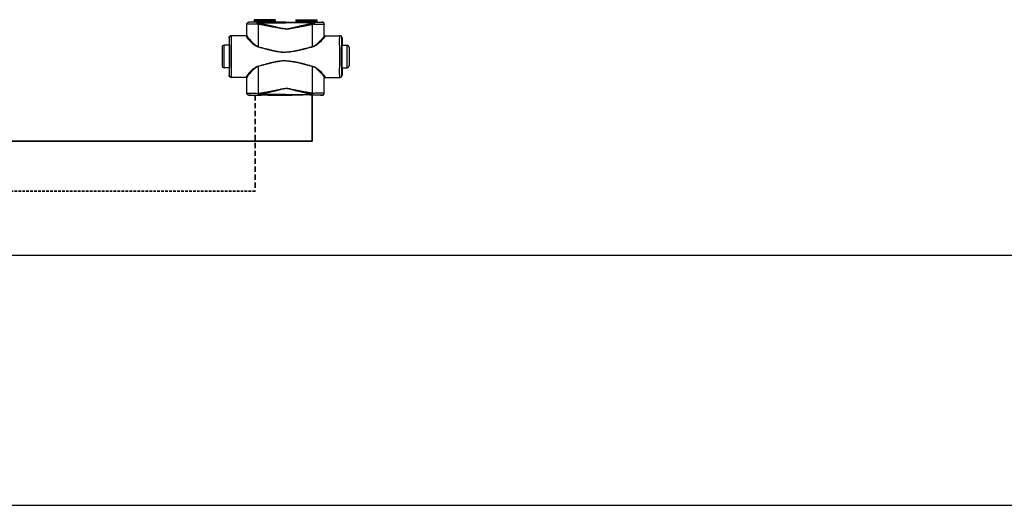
# Model space of a CAD drawing. Header units: millimetres. Extents: x 60394 to 199354, y 20895 to 166073.
# Tile 146 of 256: x 110015 to 111196, y 23395 to 23978. Entities that reach past the tile are written whole.
import ezdxf

# ---------------------------------------------------------------- set-up
doc = ezdxf.new("R2010")
doc.units = ezdxf.units.MM
doc.linetypes.add('VERDECKT', pattern=[9.525, 6.35, -3.175])
for name, color, linetype, lineweight in [('UT_POTRUBI - PŘÍVOD', 1, 'Continuous', 35), ('UT_SCHÉMA_PŘÍVOD', 10, 'Continuous', 35), ('UT_SCHÉMA_ZPÁTEČKA', 172, 'VERDECKT', 35)]:
    doc.layers.add(name, color=color, linetype=linetype, lineweight=lineweight)

msp = doc.modelspace()

# ---------------------------------------------------------------- linework, layer by layer
at = {"color": 0, "linetype": 'Continuous'}
for p, q in [((110287.5, 23972.4), (110287.4, 23972.6)), ((110287.4, 23959.6), (110287.4, 23972.6)), ((110290, 23974.9), (110289.9, 23975.1)), ((110291.5, 23975.1), (110289.9, 23975.1)), ((110291.9, 23975), (110291.5, 23975.1)), ((110321.5, 23978), (110296.3, 23978)), ((110296.3, 23978), (110296.3, 23976.6)), ((110296.3, 23976.6), (110297.2, 23975.6)), ((110296.3, 23976.6), (110321.5, 23976.6)), ((110297.2, 23975.6), (110320.5, 23975.6)), ((110297.4, 23975.3), (110320.4, 23975.3)), ((110297.4, 23975.3), (110297.4, 23974.9)), ((110305, 23974.9), (110300.2, 23974.9)), ((110300.2, 23974.2), (110300.2, 23974.9)), ((110300.2, 23974.2), (110333.9, 23974.2)), ((110333.9, 23974.9), (110312.7, 23974.9)), ((110320.4, 23975.3), (110320.4, 23974.9)), ((110321.5, 23976.6), (110320.5, 23975.6)), ((110321.5, 23978), (110321.5, 23976.6)), ((110327.6, 23975.1), (110325.9, 23975)), ((110333.9, 23975.1), (110327.6, 23975.1)), ((110333.9, 23975.1), (110340.1, 23975.1)), ((110333.9, 23974.9), (110355, 23974.9)), ((110367.6, 23974.2), (110333.9, 23974.2)), ((110340.1, 23975.1), (110341.9, 23975)), ((110346.3, 23978), (110371.5, 23978)), ((110346.3, 23978), (110346.3, 23976.6)), ((110371.5, 23976.6), (110346.3, 23976.6)), ((110346.3, 23976.6), (110347.2, 23975.6)), ((110370.5, 23975.6), (110347.2, 23975.6)), ((110370.4, 23975.3), (110347.4, 23975.3)), ((110347.4, 23975.3), (110347.4, 23974.9)), ((110362.7, 23974.9), (110367.6, 23974.9)), ((110367.6, 23974.2), (110367.6, 23974.9)), ((110370.4, 23975.3), (110370.4, 23974.9)), ((110371.5, 23976.6), (110370.5, 23975.6)), ((110371.5, 23978), (110371.5, 23976.6)), ((110375.9, 23975), (110376.2, 23975.1)), ((110376.2, 23975.1), (110377.9, 23975.1)), ((110377.8, 23974.9), (110377.9, 23975.1)), ((110380.3, 23972.4), (110380.4, 23972.6)), ((110380.4, 23959.6), (110380.4, 23972.6)), ((110266.4, 23956.3), (110266.2, 23956.3)), ((110266.2, 23956.3), (110266.2, 23948.1)), ((110286.7, 23958.8), (110268.7, 23958.8)), ((110287.4, 23959.6), (110287.5, 23959.6)), ((110380.4, 23959.6), (110380.3, 23959.6)), ((110381.1, 23958.8), (110399.1, 23958.8)), ((110401.4, 23956.3), (110401.6, 23956.3)), ((110401.6, 23956.3), (110401.6, 23948.1)), ((110257.7, 23944.8), (110257.7, 23922.8)), ((110266.4, 23947.3), (110260.2, 23947.3)), ((110260.2, 23920.3), (110260.2, 23947.3)), ((110266.2, 23948.1), (110266.4, 23947.8)), ((110266.6, 23947.8), (110266.6, 23947.8)), ((110401.2, 23947.8), (110401.2, 23947.8)), ((110401.3, 23947.3), (110407.6, 23947.3)), ((110401.6, 23948.1), (110401.4, 23947.8)), ((110407.6, 23920.3), (110407.6, 23947.3)), ((110410.1, 23944.8), (110410.1, 23922.8)), ((110266.4, 23920.3), (110260.2, 23920.3)), ((110401.3, 23920.3), (110407.6, 23920.3)), ((110266.4, 23919.8), (110266.2, 23919.4)), ((110266.2, 23919.4), (110266.2, 23911.3)), ((110266.2, 23911.3), (110266.4, 23911.3)), ((110266.6, 23919.8), (110266.6, 23919.8)), ((110286.7, 23908.8), (110268.7, 23908.8)), ((110381.1, 23908.8), (110399.1, 23908.8)), ((110401.2, 23919.8), (110401.2, 23919.8)), ((110401.4, 23919.8), (110401.6, 23919.4)), ((110401.6, 23911.3), (110401.4, 23911.3)), ((110401.6, 23919.4), (110401.6, 23911.3)), ((110287.5, 23908), (110287.4, 23908)), ((110287.4, 23889.9), (110287.4, 23908)), ((110380.3, 23908), (110380.4, 23908)), ((110380.4, 23889.9), (110380.4, 23908)), ((110287.4, 23889.9), (110287.5, 23890)), ((110289.9, 23887.4), (110290, 23887.5)), ((110291.5, 23887.4), (110289.9, 23887.4)), ((110291.9, 23887.5), (110291.5, 23887.4)), ((110301.4, 23889.6), (110301.6, 23889.6)), ((110301.8, 23887.6), (110301.9, 23887.6)), ((110333.9, 23888.3), (110301.9, 23888.3)), ((110301.9, 23887.6), (110301.9, 23888.3)), ((110301.9, 23887.6), (110303.2, 23887.6)), ((110314.6, 23887.6), (110333.9, 23887.6)), ((110327.6, 23887.4), (110325.9, 23887.5)), ((110333.9, 23887.4), (110327.6, 23887.4)), ((110333.9, 23888.3), (110365.9, 23888.3)), ((110353.2, 23887.6), (110333.9, 23887.6)), ((110333.9, 23887.4), (110340.1, 23887.4)), ((110340.1, 23887.4), (110341.9, 23887.5)), ((110365.9, 23887.6), (110364.6, 23887.6)), ((110365.9, 23887.6), (110365.9, 23888.3)), ((110366, 23887.6), (110365.9, 23887.6)), ((110366.4, 23889.6), (110366.2, 23889.6)), ((110375.9, 23887.5), (110376.2, 23887.4)), ((110376.2, 23887.4), (110377.9, 23887.4)), ((110377.9, 23887.4), (110377.8, 23887.5)), ((110380.4, 23889.9), (110380.3, 23890))]:
    msp.add_line(p, q, dxfattribs=at)
for p, q in [((64740.6, 23695.4), (199354.4, 23695.4)), ((64740.6, 23395.4), (199354.4, 23395.4))]:
    msp.add_line(p, q)
for centre, radius, start, end in [((110290, 23972.4), 2.5, 90.0025, 179.9975), ((110296.9, 23975.3), 0.5, 0, 45), ((110320.9, 23975.3), 0.5, 135, 180), ((110346.9, 23975.3), 0.5, 0, 45), ((110370.9, 23975.3), 0.5, 135, 180), ((110377.8, 23972.4), 2.5, 0.0025, 89.9975), ((110268.9, 23956.3), 2.5, 90.0022, 180.0011), ((110286.7, 23959.6), 0.8, 270.0036, 359.9972), ((110381.1, 23959.6), 0.8, 180.0028, 269.9964), ((110398.9, 23956.3), 2.5, 359.9989, 89.9978), ((110260.2, 23944.8), 2.5, 90, 180), ((107826.7, 23933.8), 2442.4, 359.6832, 0.3168), ((112841.1, 23933.8), 2442.4, 179.6832, 180.3168), ((110407.6, 23944.8), 2.5, 0, 90), ((110260.2, 23922.8), 2.5, 180, 270), ((110407.6, 23922.8), 2.5, 270, 0), ((110268.9, 23911.3), 2.5, 179.9989, 269.9978), ((110286.7, 23908), 0.8, 0.0028, 89.9964), ((110381.1, 23908), 0.8, 90.0036, 179.9972), ((110398.9, 23911.3), 2.5, 270.0022, 0.0011), ((110290, 23890), 2.5, 180.0025, 269.9975), ((110377.8, 23890), 2.5, 270.0025, 359.9975)]:
    msp.add_arc(centre, radius, start, end, dxfattribs=at)
at = {"color": 0, "linetype": 'Continuous', "extrusion": (0, 0, -1)}
for centre, major_axis, ratio, start_param, end_param in [((110289.9, 23972.6), (-1.77, 1.77), 0.999973, -0.785384, 0.785384), ((110308.9, 23975), (-17, 0), 0.005236, 4.941076, 6.283185), ((110308.9, 23975), (-17, 0), 0.005236, 3.141593, 4.483702), ((110268.7, 23956.3), (-2.5, 0), 0.999945, 0, 1.570796), ((110286.6, 23959.6), (-0.8, 0), 0.999986, -3.141593, -1.659157), ((110266.4, 23933.8), (0, 14), 0.010472, 0, 3.141593), ((110268.7, 23911.3), (-2.5, 0), 0.999945, -1.570796, 0), ((110286.6, 23908), (0.8, 0), 0.999986, -1.395381, 0), ((110289.9, 23889.9), (1.77, 1.77), 0.999973, -3.926977, -2.356208), ((110308.9, 23887.5), (-17, 0), 0.005236, 0, 1.229157), ((110308.9, 23887.5), (-17, 0), 0.005236, 1.912436, 3.141593)]:
    msp.add_ellipse(centre, major_axis=major_axis, ratio=ratio, start_param=start_param, end_param=end_param, dxfattribs=at)
at = {"color": 0, "linetype": 'Continuous'}
for centre, major_axis, ratio, start_param, end_param in [((110358.9, 23975), (17, 0), 0.005236, 3.141593, 4.483702), ((110358.9, 23975), (17, 0), 0.005236, 4.941076, 6.283185), ((110377.9, 23972.6), (1.77, 1.77), 0.999973, -0.785384, 0.785384), ((110381.2, 23959.6), (0.8, 0), 0.999986, -3.141593, -1.659157), ((110399.1, 23956.3), (2.5, 0), 0.999945, 0, 1.570796), ((110401.4, 23933.8), (0, 14), 0.010472, 0, 3.141593), ((110381.2, 23908), (-0.8, 0), 0.999986, -1.395381, 0), ((110399.1, 23911.3), (2.5, 0), 0.999945, -1.570796, 0), ((110358.9, 23887.5), (17, 0), 0.005236, 1.912436, 3.141593), ((110358.9, 23887.5), (17, 0), 0.005236, 0, 1.229157), ((110377.9, 23889.9), (-1.77, 1.77), 0.999973, -3.926977, -2.356208)]:
    msp.add_ellipse(centre, major_axis=major_axis, ratio=ratio, start_param=start_param, end_param=end_param, dxfattribs=at)
for points, knots in [([(110299.6, 23972.8), (110298.7, 23972.8), (110297.1, 23972.7), (110295.2, 23972.7), (110293.7, 23972.7), (110292.7, 23972.7), (110291.8, 23972.7), (110290.9, 23972.7), (110290.2, 23972.6), (110289.5, 23972.6), (110288.9, 23972.6), (110288.5, 23972.6), (110288.2, 23972.5), (110288, 23972.5), (110287.9, 23972.5), (110287.8, 23972.5), (110287.7, 23972.5), (110287.6, 23972.5), (110287.5, 23972.5), (110287.5, 23972.5), (110287.5, 23972.4)], [0, 0, 0, 0, 0.207034, 0.39928, 0.488214, 0.57154, 0.648707, 0.71921, 0.782588, 0.838437, 0.886403, 0.926186, 0.942933, 0.957549, 0.970012, 0.98031, 0.988432, 0.994377, 0.998178, 1, 1, 1, 1]), ([(110287.5, 23959), (110287.5, 23960.2), (110287.5, 23964.6), (110287.5, 23969.1), (110287.5, 23972.4)], [0, 0, 0, 0, 0.250733, 1, 1, 1, 1]), ([(110300.2, 23974.9), (110299.5, 23974.9), (110298.1, 23974.9), (110296.5, 23974.9), (110295.2, 23974.9), (110294.4, 23974.9), (110293.6, 23974.9), (110292.9, 23974.9), (110292.2, 23974.9), (110291.7, 23974.9), (110291.2, 23974.9), (110290.8, 23974.9), (110290.6, 23974.9), (110290.4, 23974.9), (110290.3, 23974.9), (110290.2, 23974.9), (110290.1, 23974.9), (110290.1, 23974.9), (110290.1, 23974.9), (110290, 23974.9), (110290, 23974.9), (110290, 23974.9), (110290, 23974.9), (110290, 23974.9)], [0, 0, 0, 0, 0.207653, 0.400343, 0.489423, 0.572844, 0.650059, 0.720565, 0.783909, 0.839692, 0.887568, 0.927242, 0.943927, 0.958477, 0.970869, 0.981088, 0.989117, 0.992306, 0.994945, 0.997032, 0.998568, 0.999554, 1, 1, 1, 1]), ([(110300.2, 23974.9), (110300.1, 23974.9), (110300, 23974.8), (110299.9, 23974.6), (110299.9, 23974.5), (110299.8, 23974.3), (110299.7, 23973.9), (110299.6, 23973.6), (110299.6, 23973.2), (110299.6, 23972.9), (110299.6, 23972.8)], [0, 0, 0, 0, 0.117156, 0.161001, 0.211236, 0.330442, 0.472834, 0.634922, 0.812344, 1, 1, 1, 1]), ([(110300.2, 23974.2), (110300.1, 23974), (110299.8, 23973.5), (110299.7, 23973), (110299.6, 23972.8)], [0, 0, 0, 0, 0.464895, 1, 1, 1, 1]), ([(110301.4, 23972.4), (110301.3, 23972.4), (110300.7, 23972.5), (110300, 23972.6), (110299.6, 23972.8)], [0, 0, 0, 0, 0.252579, 1, 1, 1, 1]), ([(110301.8, 23973.7), (110301.6, 23973.8), (110301.1, 23973.9), (110300.6, 23974), (110300.2, 23974.2)], [0, 0, 0, 0, 0.253704, 1, 1, 1, 1]), ([(110301.8, 23973.7), (110301.7, 23973.5), (110301.6, 23973.1), (110301.5, 23972.6), (110301.4, 23972.4)], [0, 0, 0, 0, 0.464569, 1, 1, 1, 1]), ([(110333.9, 23966.8), (110333.9, 23966.8), (110333.2, 23966.8), (110331.8, 23966.8), (110329.8, 23967.1), (110327.7, 23967.5), (110325, 23968), (110321.7, 23968.6), (110317.6, 23969.4), (110313.6, 23970.2), (110309.5, 23971), (110305.5, 23971.7), (110302.8, 23972.2), (110301.4, 23972.4)], [0.5000015, 0.5000015, 0.5000015, 0.5000015, 0.500002, 0.5313979, 0.5627848, 0.5941575, 0.6255147, 0.6881766, 0.7507583, 0.8132458, 0.8756245, 0.9378805, 1, 1, 1, 1]), ([(110301.5, 23945.6), (110301.5, 23947.9), (110301.5, 23956.8), (110301.4, 23965.7), (110301.4, 23972.4)], [0, 0, 0, 0, 0.250952, 1, 1, 1, 1]), ([(110333.9, 23966.9), (110333.9, 23966.9), (110333.6, 23966.9), (110332.9, 23967), (110331.5, 23967.1), (110329.8, 23967.4), (110327.8, 23967.8), (110325.8, 23968.3), (110323.7, 23968.7), (110321.1, 23969.4), (110317.7, 23970.2), (110313.7, 23971.1), (110309.7, 23972), (110305.8, 23972.9), (110303.1, 23973.5), (110301.8, 23973.7)], [0.499995, 0.499995, 0.499995, 0.499995, 0.4999958, 0.5157333, 0.5314718, 0.5629204, 0.5943483, 0.6257534, 0.6571339, 0.6884877, 0.7511054, 0.813586, 0.8759088, 0.9380534, 1, 1, 1, 1]), ([(110312.7, 23974.9), (110312.1, 23974.9), (110310.8, 23974.9), (110308.9, 23974.8), (110307, 23974.9), (110305.7, 23974.9), (110305, 23974.9)], [0, 0, 0, 0, 0.248355, 0.5, 0.751645, 1, 1, 1, 1]), ([(110333.9, 23966.9), (110333.9, 23966.9), (110334.2, 23966.9), (110334.9, 23967), (110336.3, 23967.1), (110338, 23967.4), (110340, 23967.8), (110342, 23968.3), (110344, 23968.7), (110346.7, 23969.4), (110350.1, 23970.2), (110354, 23971.1), (110358, 23972), (110362, 23972.9), (110364.7, 23973.5), (110366, 23973.7)], [0.499995, 0.499995, 0.499995, 0.499995, 0.4999958, 0.5157333, 0.5314718, 0.5629204, 0.5943483, 0.6257534, 0.6571339, 0.6884877, 0.7511054, 0.813586, 0.8759088, 0.9380534, 1, 1, 1, 1]), ([(110333.9, 23966.8), (110333.9, 23966.8), (110334.6, 23966.8), (110336, 23966.8), (110338, 23967.1), (110340.1, 23967.5), (110342.8, 23968), (110346.1, 23968.6), (110350.2, 23969.4), (110354.2, 23970.2), (110358.3, 23971), (110362.3, 23971.7), (110365, 23972.2), (110366.3, 23972.4)], [0.5000015, 0.5000015, 0.5000015, 0.5000015, 0.500002, 0.5313979, 0.5627848, 0.5941575, 0.6255147, 0.6881766, 0.7507583, 0.8132458, 0.8756245, 0.9378805, 1, 1, 1, 1]), ([(110355, 23974.9), (110355.7, 23974.9), (110357, 23974.9), (110358.9, 23974.8), (110360.8, 23974.9), (110362.1, 23974.9), (110362.7, 23974.9)], [0, 0, 0, 0, 0.248355, 0.5, 0.751645, 1, 1, 1, 1]), ([(110366, 23973.7), (110366.2, 23973.8), (110366.7, 23973.9), (110367.2, 23974), (110367.6, 23974.2)], [0, 0, 0, 0, 0.253704, 1, 1, 1, 1]), ([(110366, 23973.7), (110366.1, 23973.5), (110366.2, 23973.1), (110366.3, 23972.6), (110366.3, 23972.4)], [0, 0, 0, 0, 0.464569, 1, 1, 1, 1]), ([(110366.3, 23972.4), (110366.5, 23972.4), (110367.1, 23972.5), (110367.8, 23972.6), (110368.2, 23972.8)], [0, 0, 0, 0, 0.252579, 1, 1, 1, 1]), ([(110366.3, 23945.6), (110366.3, 23947.9), (110366.3, 23956.8), (110366.3, 23965.7), (110366.3, 23972.4)], [0, 0, 0, 0, 0.250952, 1, 1, 1, 1]), ([(110367.6, 23974.9), (110367.7, 23974.9), (110367.8, 23974.8), (110367.9, 23974.6), (110367.9, 23974.5), (110368, 23974.3), (110368.1, 23973.9), (110368.1, 23973.6), (110368.2, 23973.2), (110368.2, 23972.9), (110368.2, 23972.8)], [0, 0, 0, 0, 0.117156, 0.161001, 0.211236, 0.330442, 0.472834, 0.634922, 0.812344, 1, 1, 1, 1]), ([(110367.6, 23974.9), (110368.3, 23974.9), (110369.7, 23974.9), (110371.3, 23974.9), (110372.6, 23974.9), (110373.4, 23974.9), (110374.2, 23974.9), (110374.9, 23974.9), (110375.5, 23974.9), (110376.1, 23974.9), (110376.6, 23974.9), (110377, 23974.9), (110377.2, 23974.9), (110377.3, 23974.9), (110377.5, 23974.9), (110377.6, 23974.9), (110377.6, 23974.9), (110377.7, 23974.9), (110377.7, 23974.9), (110377.7, 23974.9), (110377.8, 23974.9), (110377.8, 23974.9), (110377.8, 23974.9), (110377.8, 23974.9)], [0, 0, 0, 0, 0.207653, 0.400343, 0.489423, 0.572844, 0.650059, 0.720565, 0.783909, 0.839692, 0.887568, 0.927242, 0.943927, 0.958477, 0.970869, 0.981088, 0.989117, 0.992306, 0.994945, 0.997032, 0.998568, 0.999554, 1, 1, 1, 1]), ([(110367.6, 23974.2), (110367.7, 23974), (110368, 23973.5), (110368.1, 23973), (110368.2, 23972.8)], [0, 0, 0, 0, 0.464895, 1, 1, 1, 1]), ([(110368.2, 23972.8), (110369, 23972.8), (110370.7, 23972.7), (110372.6, 23972.7), (110374.1, 23972.7), (110375.1, 23972.7), (110376, 23972.7), (110376.9, 23972.7), (110377.6, 23972.6), (110378.3, 23972.6), (110378.9, 23972.6), (110379.3, 23972.6), (110379.6, 23972.5), (110379.8, 23972.5), (110379.9, 23972.5), (110380, 23972.5), (110380.1, 23972.5), (110380.2, 23972.5), (110380.2, 23972.5), (110380.3, 23972.5), (110380.3, 23972.4)], [0, 0, 0, 0, 0.207034, 0.39928, 0.488214, 0.57154, 0.648707, 0.71921, 0.782588, 0.838437, 0.886403, 0.926186, 0.942933, 0.957549, 0.970012, 0.98031, 0.988432, 0.994377, 0.998178, 1, 1, 1, 1]), ([(110380.3, 23959), (110380.3, 23960.2), (110380.3, 23964.6), (110380.3, 23969.1), (110380.3, 23972.4)], [0, 0, 0, 0, 0.250733, 1, 1, 1, 1]), ([(110266.6, 23947.8), (110266.6, 23948.4), (110266.6, 23949.6), (110266.6, 23951), (110266.5, 23952.1), (110266.5, 23952.8), (110266.5, 23953.4), (110266.5, 23954), (110266.5, 23954.5), (110266.5, 23955), (110266.5, 23955.4), (110266.5, 23955.6), (110266.5, 23955.8), (110266.4, 23955.9), (110266.4, 23956), (110266.4, 23956.1), (110266.4, 23956.2), (110266.4, 23956.2), (110266.4, 23956.3), (110266.4, 23956.3), (110266.4, 23956.3)], [0, 0, 0, 0, 0.221931, 0.420259, 0.509783, 0.592499, 0.668149, 0.736495, 0.797321, 0.850436, 0.895675, 0.932895, 0.948462, 0.961984, 0.973451, 0.982856, 0.990196, 0.99547, 0.998697, 1, 1, 1, 1]), ([(110269.1, 23947.3), (110269.1, 23948.1), (110269.1, 23949.7), (110269.1, 23951.6), (110269.1, 23953.1), (110269, 23954), (110269, 23954.9), (110269, 23955.7), (110269, 23956.4), (110269, 23957), (110269, 23957.5), (110269, 23957.9), (110269, 23958.2), (110268.9, 23958.3), (110268.9, 23958.5), (110268.9, 23958.6), (110268.9, 23958.7), (110268.9, 23958.7), (110268.9, 23958.8), (110268.9, 23958.8), (110268.9, 23958.8), (110268.9, 23958.8)], [0, 0, 0, 0, 0.218984, 0.416191, 0.505653, 0.588551, 0.664564, 0.733396, 0.794781, 0.848478, 0.894279, 0.932006, 0.947796, 0.961515, 0.973152, 0.982695, 0.990138, 0.995479, 0.998726, 0.999584, 1, 1, 1, 1]), ([(110287.5, 23959), (110287.5, 23958.9), (110287.5, 23958.7), (110287.3, 23958.5), (110287, 23958.3), (110286.8, 23958.3), (110286.7, 23958.3)], [0, 0, 0, 0, 0.247572, 0.496581, 0.747591, 1, 1, 1, 1]), ([(110286.7, 23958.8), (110286.7, 23958.8), (110286.7, 23958.8), (110286.7, 23958.8), (110286.7, 23958.8), (110286.7, 23958.7), (110286.7, 23958.7), (110286.7, 23958.6), (110286.7, 23958.6), (110286.7, 23958.5), (110286.7, 23958.4), (110286.7, 23958.3), (110286.7, 23958.3)], [0, 0, 0, 0, 0.005122, 0.017304, 0.037118, 0.064661, 0.143035, 0.252499, 0.393016, 0.564526, 0.766907, 1, 1, 1, 1]), ([(110286.7, 23958.3), (110286.7, 23958.2), (110286.8, 23958), (110286.8, 23957.8), (110286.9, 23957.6), (110287.1, 23957.2), (110287.5, 23956.6), (110288, 23955.9), (110288.7, 23955.2), (110289.7, 23954), (110291.2, 23952.4), (110293.3, 23950.4), (110295.2, 23948.8), (110296.9, 23947.5), (110298.7, 23946.3), (110300.3, 23945.6), (110301.4, 23945.3)], [0, 0, 0, 0, 0.009694, 0.02127, 0.034861, 0.050494, 0.087694, 0.13227, 0.183417, 0.240322, 0.368483, 0.511765, 0.666448, 0.747227, 0.829948, 1, 1, 1, 1]), ([(110287.5, 23959.6), (110287.5, 23959.6), (110287.5, 23959.6), (110287.5, 23959.6), (110287.5, 23959.6), (110287.5, 23959.5), (110287.5, 23959.5), (110287.5, 23959.4), (110287.5, 23959.4), (110287.5, 23959.3), (110287.5, 23959.2), (110287.5, 23959.1), (110287.5, 23959)], [0, 0, 0, 0, 0.005057, 0.017214, 0.037015, 0.06455, 0.142921, 0.252392, 0.392925, 0.564459, 0.766871, 1, 1, 1, 1]), ([(110287.5, 23959), (110287.5, 23959), (110287.5, 23958.8), (110287.6, 23958.6), (110287.7, 23958.3), (110287.9, 23957.9), (110288.3, 23957.4), (110288.8, 23956.6), (110289.4, 23955.8), (110290.3, 23954.6), (110291.8, 23953), (110293.7, 23951), (110295.5, 23949.3), (110297.1, 23948), (110298.9, 23946.7), (110300.4, 23945.9), (110301.5, 23945.6)], [0, 0, 0, 0, 0.010286, 0.022433, 0.036551, 0.052653, 0.090607, 0.135698, 0.187142, 0.244158, 0.372094, 0.514728, 0.6685, 0.748767, 0.830965, 1, 1, 1, 1]), ([(110380.3, 23959), (110380.3, 23959), (110380.2, 23958.8), (110380.2, 23958.6), (110380.1, 23958.3), (110379.9, 23957.9), (110379.5, 23957.4), (110379, 23956.6), (110378.4, 23955.8), (110377.5, 23954.6), (110376, 23953), (110374.1, 23951), (110372.3, 23949.3), (110370.7, 23948), (110368.9, 23946.7), (110367.4, 23945.9), (110366.3, 23945.6)], [0, 0, 0, 0, 0.010286, 0.022433, 0.036551, 0.052653, 0.090607, 0.135698, 0.187142, 0.244158, 0.372094, 0.514728, 0.6685, 0.748767, 0.830965, 1, 1, 1, 1]), ([(110381.1, 23958.3), (110381.1, 23958.2), (110381, 23958), (110381, 23957.8), (110380.9, 23957.6), (110380.6, 23957.2), (110380.3, 23956.6), (110379.8, 23955.9), (110379.1, 23955.2), (110378.1, 23954), (110376.6, 23952.4), (110374.5, 23950.4), (110372.6, 23948.8), (110370.9, 23947.5), (110369.1, 23946.3), (110367.5, 23945.6), (110366.4, 23945.3)], [0, 0, 0, 0, 0.009694, 0.02127, 0.034861, 0.050494, 0.087694, 0.13227, 0.183417, 0.240322, 0.368483, 0.511765, 0.666448, 0.747227, 0.829948, 1, 1, 1, 1]), ([(110380.3, 23959.6), (110380.3, 23959.6), (110380.3, 23959.6), (110380.3, 23959.6), (110380.3, 23959.6), (110380.3, 23959.5), (110380.3, 23959.5), (110380.3, 23959.4), (110380.3, 23959.4), (110380.3, 23959.3), (110380.3, 23959.2), (110380.3, 23959.1), (110380.3, 23959)], [0, 0, 0, 0, 0.005057, 0.017214, 0.037015, 0.06455, 0.142921, 0.252392, 0.392925, 0.564459, 0.766871, 1, 1, 1, 1]), ([(110380.3, 23959), (110380.3, 23958.9), (110380.3, 23958.7), (110380.5, 23958.5), (110380.8, 23958.3), (110381, 23958.3), (110381.1, 23958.3)], [0, 0, 0, 0, 0.247572, 0.496581, 0.747591, 1, 1, 1, 1]), ([(110381.1, 23958.8), (110381.1, 23958.8), (110381.1, 23958.8), (110381.1, 23958.8), (110381.1, 23958.8), (110381.1, 23958.7), (110381.1, 23958.7), (110381.1, 23958.6), (110381.1, 23958.6), (110381.1, 23958.5), (110381.1, 23958.4), (110381.1, 23958.3), (110381.1, 23958.3)], [0, 0, 0, 0, 0.005122, 0.017304, 0.037118, 0.064661, 0.143035, 0.252499, 0.393016, 0.564526, 0.766907, 1, 1, 1, 1]), ([(110398.7, 23947.3), (110398.7, 23948.1), (110398.7, 23949.7), (110398.7, 23951.6), (110398.7, 23953.1), (110398.7, 23954), (110398.8, 23954.9), (110398.8, 23955.7), (110398.8, 23956.4), (110398.8, 23957), (110398.8, 23957.5), (110398.8, 23957.9), (110398.8, 23958.2), (110398.8, 23958.3), (110398.8, 23958.5), (110398.9, 23958.6), (110398.9, 23958.7), (110398.9, 23958.7), (110398.9, 23958.8), (110398.9, 23958.8), (110398.9, 23958.8), (110398.9, 23958.8)], [0, 0, 0, 0, 0.218984, 0.416191, 0.505653, 0.588551, 0.664564, 0.733396, 0.794781, 0.848478, 0.894279, 0.932006, 0.947796, 0.961515, 0.973152, 0.982695, 0.990138, 0.995479, 0.998726, 0.999584, 1, 1, 1, 1]), ([(110401.2, 23947.8), (110401.2, 23948.4), (110401.2, 23949.6), (110401.2, 23951), (110401.2, 23952.1), (110401.3, 23952.8), (110401.3, 23953.4), (110401.3, 23954), (110401.3, 23954.5), (110401.3, 23955), (110401.3, 23955.4), (110401.3, 23955.6), (110401.3, 23955.8), (110401.3, 23955.9), (110401.4, 23956), (110401.4, 23956.1), (110401.4, 23956.2), (110401.4, 23956.2), (110401.4, 23956.3), (110401.4, 23956.3), (110401.4, 23956.3)], [0, 0, 0, 0, 0.221931, 0.420259, 0.509783, 0.592499, 0.668149, 0.736495, 0.797321, 0.850436, 0.895675, 0.932895, 0.948462, 0.961984, 0.973451, 0.982856, 0.990196, 0.99547, 0.998697, 1, 1, 1, 1]), ([(110266.6, 23919.8), (110266.6, 23922), (110266.6, 23926.6), (110266.6, 23933.8), (110266.6, 23940.9), (110266.6, 23945.6), (110266.6, 23947.8)], [0, 0, 0, 0, 0.235226, 0.499987, 0.764754, 1, 1, 1, 1]), ([(110301.5, 23945.6), (110301.4, 23945.6), (110301.4, 23945.5), (110301.4, 23945.4), (110301.4, 23945.3)], [0, 0, 0, 0, 0.258378, 1, 1, 1, 1]), ([(110301.4, 23945.3), (110304, 23944.6), (110308, 23943.5), (110313.4, 23942.1), (110317.4, 23941.2), (110321.5, 23940.3), (110325.6, 23939.6), (110329, 23939.1), (110331.8, 23939), (110333.2, 23938.9), (110333.9, 23938.9), (110333.9, 23938.9)], [0, 0, 0, 0, 0.1245061, 0.1869228, 0.2494269, 0.3120016, 0.3746311, 0.4372993, 0.4686472, 0.4999998, 0.5, 0.5, 0.5, 0.5]), ([(110301.5, 23945.6), (110304.1, 23944.9), (110308.1, 23943.8), (110313.4, 23942.4), (110317.5, 23941.4), (110321.5, 23940.5), (110325.6, 23939.7), (110329, 23939.3), (110331.8, 23939.1), (110333.2, 23939.1), (110333.9, 23939.1), (110333.9, 23939.1)], [0, 0, 0, 0, 0.1244767, 0.1868883, 0.2493924, 0.3119715, 0.3746087, 0.437287, 0.4686409, 0.4999998, 0.5, 0.5, 0.5, 0.5]), ([(110366.3, 23945.6), (110363.7, 23944.9), (110359.7, 23943.8), (110354.4, 23942.4), (110350.3, 23941.4), (110346.3, 23940.5), (110342.2, 23939.7), (110338.7, 23939.3), (110336, 23939.1), (110334.6, 23939.1), (110333.9, 23939.1), (110333.9, 23939.1)], [0, 0, 0, 0, 0.1244767, 0.1868883, 0.2493924, 0.3119715, 0.3746087, 0.437287, 0.4686409, 0.4999998, 0.5, 0.5, 0.5, 0.5]), ([(110366.4, 23945.3), (110363.8, 23944.6), (110359.8, 23943.5), (110354.4, 23942.1), (110350.4, 23941.2), (110346.3, 23940.3), (110342.2, 23939.6), (110338.8, 23939.1), (110336, 23939), (110334.6, 23938.9), (110333.9, 23938.9), (110333.9, 23938.9)], [0, 0, 0, 0, 0.1245061, 0.1869228, 0.2494269, 0.3120016, 0.3746311, 0.4372993, 0.4686472, 0.4999998, 0.5, 0.5, 0.5, 0.5]), ([(110366.3, 23945.6), (110366.3, 23945.6), (110366.4, 23945.5), (110366.4, 23945.4), (110366.4, 23945.3)], [0, 0, 0, 0, 0.258378, 1, 1, 1, 1]), ([(110401.2, 23919.8), (110401.2, 23922), (110401.2, 23926.6), (110401.1, 23933.8), (110401.2, 23940.9), (110401.2, 23945.6), (110401.2, 23947.8)], [0, 0, 0, 0, 0.235226, 0.499987, 0.764754, 1, 1, 1, 1]), ([(110268.9, 23908.8), (110268.9, 23908.8), (110268.9, 23908.8), (110268.9, 23908.8), (110268.9, 23908.8), (110268.9, 23908.9), (110268.9, 23909), (110268.9, 23909.1), (110268.9, 23909.2), (110269, 23909.4), (110269, 23909.6), (110269, 23910), (110269, 23910.5), (110269, 23911.2), (110269, 23911.9), (110269, 23912.7), (110269, 23913.5), (110269.1, 23914.5), (110269.1, 23915.9), (110269.1, 23917.8), (110269.1, 23919.4), (110269.1, 23920.3)], [0, 0, 0, 0, 0.000416, 0.001274, 0.004521, 0.009862, 0.017305, 0.026849, 0.038485, 0.052204, 0.067994, 0.105721, 0.151522, 0.205219, 0.266604, 0.335437, 0.411449, 0.494347, 0.58381, 0.781016, 1, 1, 1, 1]), ([(110301.4, 23922.2), (110300.3, 23922), (110298.7, 23921.2), (110296.9, 23920), (110295.2, 23918.8), (110293.3, 23917.1), (110291.2, 23915.1), (110289.7, 23913.6), (110288.7, 23912.4), (110288, 23911.6), (110287.5, 23910.9), (110287.1, 23910.4), (110286.9, 23910), (110286.8, 23909.7), (110286.8, 23909.5), (110286.7, 23909.4), (110286.7, 23909.3)], [0, 0, 0, 0, 0.170052, 0.252774, 0.333553, 0.488235, 0.631517, 0.759678, 0.816583, 0.86773, 0.912306, 0.949506, 0.965139, 0.978731, 0.990306, 1, 1, 1, 1]), ([(110301.5, 23921.9), (110300.4, 23921.6), (110298.9, 23920.8), (110297.1, 23919.6), (110295.5, 23918.3), (110293.7, 23916.6), (110291.8, 23914.6), (110290.3, 23912.9), (110289.4, 23911.7), (110288.8, 23910.9), (110288.3, 23910.2), (110287.9, 23909.6), (110287.7, 23909.2), (110287.6, 23909), (110287.5, 23908.7), (110287.5, 23908.6), (110287.5, 23908.5)], [0, 0, 0, 0, 0.169036, 0.251233, 0.3315, 0.485272, 0.627906, 0.755842, 0.812858, 0.864302, 0.909393, 0.947347, 0.963449, 0.977567, 0.989714, 1, 1, 1, 1]), ([(110333.9, 23928.6), (110332.5, 23928.6), (110329.7, 23928.5), (110325.6, 23928), (110321.5, 23927.3), (110317.4, 23926.4), (110313.4, 23925.4), (110308, 23924), (110304, 23923), (110301.4, 23922.2)], [0.5, 0.5, 0.5, 0.5, 0.5626889, 0.6253582, 0.6879892, 0.7505657, 0.8130716, 0.8754902, 1, 1, 1, 1]), ([(110301.5, 23921.9), (110301.4, 23921.9), (110301.4, 23922.1), (110301.4, 23922.2), (110301.4, 23922.2)], [0, 0, 0, 0, 0.258378, 1, 1, 1, 1]), ([(110301.4, 23889.6), (110301.4, 23892.3), (110301.4, 23903.1), (110301.5, 23913.8), (110301.5, 23921.9)], [0, 0, 0, 0, 0.248459, 1, 1, 1, 1]), ([(110333.9, 23928.5), (110332.5, 23928.5), (110329.7, 23928.3), (110325.6, 23927.8), (110321.5, 23927.1), (110317.5, 23926.2), (110313.4, 23925.2), (110308.1, 23923.8), (110304.1, 23922.7), (110301.5, 23921.9)], [0.5, 0.5, 0.5, 0.5, 0.5627005, 0.6253799, 0.6880187, 0.7505997, 0.8131057, 0.8755193, 1, 1, 1, 1]), ([(110333.9, 23928.6), (110335.3, 23928.6), (110338.1, 23928.5), (110342.2, 23928), (110346.3, 23927.3), (110350.4, 23926.4), (110354.4, 23925.4), (110359.8, 23924), (110363.8, 23923), (110366.4, 23922.2)], [0.5, 0.5, 0.5, 0.5, 0.5626889, 0.6253582, 0.6879892, 0.7505657, 0.8130716, 0.8754902, 1, 1, 1, 1]), ([(110333.9, 23928.5), (110335.3, 23928.5), (110338.1, 23928.3), (110342.2, 23927.8), (110346.3, 23927.1), (110350.3, 23926.2), (110354.4, 23925.2), (110359.7, 23923.8), (110363.7, 23922.7), (110366.3, 23921.9)], [0.5, 0.5, 0.5, 0.5, 0.5627005, 0.6253799, 0.6880187, 0.7505997, 0.8131057, 0.8755193, 1, 1, 1, 1]), ([(110366.3, 23921.9), (110366.3, 23921.9), (110366.4, 23922.1), (110366.4, 23922.2), (110366.4, 23922.2)], [0, 0, 0, 0, 0.258378, 1, 1, 1, 1]), ([(110366.3, 23921.9), (110367.4, 23921.6), (110368.9, 23920.8), (110370.7, 23919.6), (110372.3, 23918.3), (110374.1, 23916.6), (110376, 23914.6), (110377.5, 23912.9), (110378.4, 23911.7), (110379, 23910.9), (110379.5, 23910.2), (110379.9, 23909.6), (110380.1, 23909.2), (110380.2, 23909), (110380.2, 23908.7), (110380.3, 23908.6), (110380.3, 23908.5)], [0, 0, 0, 0, 0.169036, 0.251233, 0.3315, 0.485272, 0.627906, 0.755842, 0.812858, 0.864302, 0.909393, 0.947347, 0.963449, 0.977567, 0.989714, 1, 1, 1, 1]), ([(110366.4, 23889.6), (110366.4, 23892.3), (110366.3, 23903.1), (110366.3, 23913.8), (110366.3, 23921.9)], [0, 0, 0, 0, 0.248459, 1, 1, 1, 1]), ([(110366.4, 23922.2), (110367.5, 23922), (110369.1, 23921.2), (110370.9, 23920), (110372.6, 23918.8), (110374.5, 23917.1), (110376.6, 23915.1), (110378.1, 23913.6), (110379.1, 23912.4), (110379.8, 23911.6), (110380.3, 23910.9), (110380.6, 23910.4), (110380.9, 23910), (110381, 23909.7), (110381, 23909.5), (110381.1, 23909.4), (110381.1, 23909.3)], [0, 0, 0, 0, 0.170052, 0.252774, 0.333553, 0.488235, 0.631517, 0.759678, 0.816583, 0.86773, 0.912306, 0.949506, 0.965139, 0.978731, 0.990306, 1, 1, 1, 1]), ([(110398.9, 23908.8), (110398.9, 23908.8), (110398.9, 23908.8), (110398.9, 23908.8), (110398.9, 23908.8), (110398.9, 23908.9), (110398.9, 23909), (110398.8, 23909.1), (110398.8, 23909.2), (110398.8, 23909.4), (110398.8, 23909.6), (110398.8, 23910), (110398.8, 23910.5), (110398.8, 23911.2), (110398.8, 23911.9), (110398.8, 23912.7), (110398.7, 23913.5), (110398.7, 23914.5), (110398.7, 23915.9), (110398.7, 23917.8), (110398.7, 23919.4), (110398.7, 23920.3)], [0, 0, 0, 0, 0.000416, 0.001274, 0.004521, 0.009862, 0.017305, 0.026849, 0.038485, 0.052204, 0.067994, 0.105721, 0.151522, 0.205219, 0.266604, 0.335437, 0.411449, 0.494347, 0.58381, 0.781016, 1, 1, 1, 1]), ([(110266.4, 23911.3), (110266.4, 23911.3), (110266.4, 23911.3), (110266.4, 23911.3), (110266.4, 23911.4), (110266.4, 23911.4), (110266.4, 23911.5), (110266.4, 23911.6), (110266.5, 23911.7), (110266.5, 23911.9), (110266.5, 23912.2), (110266.5, 23912.6), (110266.5, 23913), (110266.5, 23913.5), (110266.5, 23914.1), (110266.5, 23914.8), (110266.5, 23915.5), (110266.6, 23916.5), (110266.6, 23917.9), (110266.6, 23919.1), (110266.6, 23919.8)], [0, 0, 0, 0, 0.001303, 0.00453, 0.009804, 0.017144, 0.026549, 0.038016, 0.051538, 0.067105, 0.104325, 0.149564, 0.202679, 0.263505, 0.331851, 0.407501, 0.490217, 0.579741, 0.778069, 1, 1, 1, 1]), ([(110286.7, 23909.3), (110286.7, 23909.2), (110286.7, 23909.2), (110286.7, 23909.1), (110286.7, 23909), (110286.7, 23908.9), (110286.7, 23908.8), (110286.7, 23908.8), (110286.7, 23908.8), (110286.7, 23908.8), (110286.7, 23908.8), (110286.7, 23908.8), (110286.7, 23908.8)], [0, 0, 0, 0, 0.233093, 0.435474, 0.606984, 0.747501, 0.856965, 0.935339, 0.962882, 0.982696, 0.994878, 1, 1, 1, 1]), ([(110287.5, 23908.5), (110287.5, 23908.6), (110287.5, 23908.8), (110287.3, 23909.1), (110287, 23909.2), (110286.8, 23909.3), (110286.7, 23909.3)], [0, 0, 0, 0, 0.247572, 0.496581, 0.747591, 1, 1, 1, 1]), ([(110287.5, 23890), (110287.5, 23891.5), (110287.5, 23897.7), (110287.5, 23903.9), (110287.5, 23908.5)], [0, 0, 0, 0, 0.248801, 1, 1, 1, 1]), ([(110287.5, 23908.5), (110287.5, 23908.5), (110287.5, 23908.4), (110287.5, 23908.3), (110287.5, 23908.2), (110287.5, 23908.1), (110287.5, 23908.1), (110287.5, 23908), (110287.5, 23908), (110287.5, 23908), (110287.5, 23908), (110287.5, 23908), (110287.5, 23908)], [0, 0, 0, 0, 0.23313, 0.435541, 0.607074, 0.747608, 0.857079, 0.93545, 0.962985, 0.982786, 0.994943, 1, 1, 1, 1]), ([(110380.3, 23908.5), (110380.3, 23908.6), (110380.3, 23908.8), (110380.5, 23909.1), (110380.8, 23909.2), (110381, 23909.3), (110381.1, 23909.3)], [0, 0, 0, 0, 0.247572, 0.496581, 0.747591, 1, 1, 1, 1]), ([(110380.3, 23890), (110380.3, 23891.5), (110380.3, 23897.7), (110380.3, 23903.9), (110380.3, 23908.5)], [0, 0, 0, 0, 0.248801, 1, 1, 1, 1]), ([(110380.3, 23908.5), (110380.3, 23908.5), (110380.3, 23908.4), (110380.3, 23908.3), (110380.3, 23908.2), (110380.3, 23908.1), (110380.3, 23908.1), (110380.3, 23908), (110380.3, 23908), (110380.3, 23908), (110380.3, 23908), (110380.3, 23908), (110380.3, 23908)], [0, 0, 0, 0, 0.23313, 0.435541, 0.607074, 0.747608, 0.857079, 0.93545, 0.962985, 0.982786, 0.994943, 1, 1, 1, 1]), ([(110381.1, 23909.3), (110381.1, 23909.2), (110381.1, 23909.2), (110381.1, 23909.1), (110381.1, 23909), (110381.1, 23908.9), (110381.1, 23908.8), (110381.1, 23908.8), (110381.1, 23908.8), (110381.1, 23908.8), (110381.1, 23908.8), (110381.1, 23908.8), (110381.1, 23908.8)], [0, 0, 0, 0, 0.233093, 0.435474, 0.606984, 0.747501, 0.856965, 0.935339, 0.962882, 0.982696, 0.994878, 1, 1, 1, 1]), ([(110401.4, 23911.3), (110401.4, 23911.3), (110401.4, 23911.3), (110401.4, 23911.3), (110401.4, 23911.4), (110401.4, 23911.4), (110401.4, 23911.5), (110401.3, 23911.6), (110401.3, 23911.7), (110401.3, 23911.9), (110401.3, 23912.2), (110401.3, 23912.6), (110401.3, 23913), (110401.3, 23913.5), (110401.3, 23914.1), (110401.3, 23914.8), (110401.2, 23915.5), (110401.2, 23916.5), (110401.2, 23917.9), (110401.2, 23919.1), (110401.2, 23919.8)], [0, 0, 0, 0, 0.001303, 0.00453, 0.009804, 0.017144, 0.026549, 0.038016, 0.051538, 0.067105, 0.104325, 0.149564, 0.202679, 0.263505, 0.331851, 0.407501, 0.490217, 0.579741, 0.778069, 1, 1, 1, 1]), ([(110287.5, 23890), (110287.5, 23890), (110287.5, 23890), (110287.6, 23889.9), (110287.7, 23889.9), (110287.8, 23889.9), (110287.9, 23889.9), (110288.1, 23889.9), (110288.3, 23889.9), (110288.7, 23889.8), (110289.2, 23889.8), (110289.8, 23889.8), (110290.6, 23889.8), (110291.5, 23889.7), (110292.5, 23889.7), (110293.6, 23889.7), (110294.8, 23889.7), (110296.4, 23889.7), (110298.7, 23889.6), (110300.5, 23889.6), (110301.4, 23889.6)], [0, 0, 0, 0, 0.001901, 0.0058, 0.011886, 0.020197, 0.030732, 0.043479, 0.058422, 0.075536, 0.116153, 0.165047, 0.22186, 0.286169, 0.35749, 0.43527, 0.518903, 0.607727, 0.798032, 1, 1, 1, 1]), ([(110290, 23887.5), (110290, 23887.5), (110290, 23887.5), (110290, 23887.5), (110290, 23887.5), (110290.1, 23887.5), (110290.1, 23887.5), (110290.2, 23887.5), (110290.2, 23887.5), (110290.4, 23887.5), (110290.5, 23887.5), (110290.7, 23887.5), (110290.9, 23887.5), (110291.1, 23887.5), (110291.5, 23887.5), (110292, 23887.5), (110292.6, 23887.5), (110293.4, 23887.5), (110294.2, 23887.5), (110295.1, 23887.5), (110296.1, 23887.5), (110297.5, 23887.6), (110299.4, 23887.6), (110301, 23887.6), (110301.8, 23887.6)], [0, 0, 0, 0, 0.000442, 0.001439, 0.003, 0.005125, 0.007814, 0.011067, 0.019262, 0.029696, 0.04235, 0.057205, 0.074237, 0.093413, 0.114703, 0.163471, 0.220191, 0.284451, 0.355774, 0.433617, 0.517377, 0.606395, 0.797271, 1, 1, 1, 1]), ([(110301.8, 23887.6), (110301.7, 23887.6), (110301.7, 23887.6), (110301.7, 23887.7), (110301.6, 23887.7), (110301.6, 23887.8), (110301.6, 23887.9), (110301.5, 23888.3), (110301.5, 23888.9), (110301.4, 23889.3), (110301.4, 23889.6)], [0, 0, 0, 0, 0.03281, 0.058939, 0.09263, 0.134005, 0.182986, 0.302653, 0.616803, 1, 1, 1, 1]), ([(110301.6, 23889.6), (110303, 23889.8), (110305.6, 23890.3), (110309.7, 23891), (110313.7, 23891.8), (110317, 23892.4), (110319.7, 23893), (110321.7, 23893.4), (110323.8, 23893.8), (110325.8, 23894.2), (110327.8, 23894.6), (110329.5, 23895), (110330.8, 23895.2), (110332.2, 23895.5), (110333.2, 23895.6), (110333.9, 23895.6)], [0, 0, 0, 0, 0.0621172, 0.1243716, 0.1867502, 0.2492392, 0.2805207, 0.3118245, 0.3431487, 0.3744915, 0.4058513, 0.4372266, 0.4529199, 0.4686172, 0.5, 0.5, 0.5, 0.5]), ([(110301.9, 23887.6), (110301.9, 23887.6), (110301.9, 23887.6), (110301.9, 23887.7), (110301.8, 23887.7), (110301.8, 23887.8), (110301.8, 23887.9), (110301.7, 23888.3), (110301.6, 23888.9), (110301.6, 23889.3), (110301.6, 23889.6)], [0, 0, 0, 0, 0.032697, 0.058797, 0.092469, 0.133835, 0.182813, 0.302491, 0.616704, 1, 1, 1, 1]), ([(110301.9, 23888.3), (110301.9, 23888.5), (110301.8, 23888.9), (110301.7, 23889.4), (110301.6, 23889.6)], [0, 0, 0, 0, 0.463333, 1, 1, 1, 1]), ([(110301.9, 23888.3), (110303.3, 23888.6), (110305.9, 23889.1), (110309.9, 23890), (110313.9, 23890.9), (110317.2, 23891.7), (110319.9, 23892.4), (110321.9, 23892.8), (110323.8, 23893.3), (110325.8, 23893.8), (110327.8, 23894.3), (110329.5, 23894.8), (110330.8, 23895.1), (110332.2, 23895.4), (110333.2, 23895.5), (110333.9, 23895.5)], [0, 0, 0, 0, 0.0619437, 0.1240868, 0.1864104, 0.2488944, 0.2801902, 0.3115184, 0.3428764, 0.3742614, 0.4056711, 0.4371032, 0.4528275, 0.4685577, 0.5, 0.5, 0.5, 0.5]), ([(110303.2, 23887.6), (110303.7, 23887.6), (110304.6, 23887.6), (110306, 23887.7), (110307.4, 23887.7), (110308.9, 23887.8), (110310.3, 23887.7), (110311.8, 23887.7), (110313.2, 23887.6), (110314.1, 23887.6), (110314.6, 23887.6)], [0, 0, 0, 0, 0.12176, 0.246313, 0.372689, 0.5, 0.627311, 0.753687, 0.87824, 1, 1, 1, 1]), ([(110366.2, 23889.6), (110364.8, 23889.8), (110362.1, 23890.3), (110358.1, 23891), (110354.1, 23891.8), (110350.7, 23892.4), (110348.1, 23893), (110346, 23893.4), (110344, 23893.8), (110342, 23894.2), (110340, 23894.6), (110338.3, 23895), (110337, 23895.2), (110335.6, 23895.5), (110334.6, 23895.6), (110333.9, 23895.6)], [0, 0, 0, 0, 0.0621172, 0.1243716, 0.1867502, 0.2492392, 0.2805207, 0.3118245, 0.3431487, 0.3744915, 0.4058513, 0.4372266, 0.4529199, 0.4686172, 0.5, 0.5, 0.5, 0.5]), ([(110365.9, 23888.3), (110364.5, 23888.6), (110361.9, 23889.1), (110357.9, 23890), (110353.9, 23890.9), (110350.6, 23891.7), (110347.9, 23892.4), (110345.9, 23892.8), (110343.9, 23893.3), (110342, 23893.8), (110340, 23894.3), (110338.3, 23894.8), (110336.9, 23895.1), (110335.6, 23895.4), (110334.6, 23895.5), (110333.9, 23895.5)], [0, 0, 0, 0, 0.0619437, 0.1240868, 0.1864104, 0.2488944, 0.2801902, 0.3115184, 0.3428764, 0.3742614, 0.4056711, 0.4371032, 0.4528275, 0.4685577, 0.5, 0.5, 0.5, 0.5]), ([(110364.6, 23887.6), (110364.1, 23887.6), (110363.2, 23887.6), (110361.8, 23887.7), (110360.3, 23887.7), (110358.9, 23887.8), (110357.4, 23887.7), (110356, 23887.7), (110354.6, 23887.6), (110353.7, 23887.6), (110353.2, 23887.6)], [0, 0, 0, 0, 0.12176, 0.246313, 0.372689, 0.5, 0.627311, 0.753687, 0.87824, 1, 1, 1, 1]), ([(110365.9, 23887.6), (110365.9, 23887.6), (110365.9, 23887.6), (110365.9, 23887.7), (110366, 23887.7), (110366, 23887.8), (110366, 23887.9), (110366.1, 23888.3), (110366.1, 23888.9), (110366.2, 23889.3), (110366.2, 23889.6)], [0, 0, 0, 0, 0.032697, 0.058797, 0.092469, 0.133835, 0.182813, 0.302491, 0.616704, 1, 1, 1, 1]), ([(110365.9, 23888.3), (110365.9, 23888.5), (110366, 23888.9), (110366.1, 23889.4), (110366.2, 23889.6)], [0, 0, 0, 0, 0.463333, 1, 1, 1, 1]), ([(110366, 23887.6), (110366.1, 23887.6), (110366.1, 23887.6), (110366.1, 23887.7), (110366.1, 23887.7), (110366.2, 23887.8), (110366.2, 23887.9), (110366.3, 23888.3), (110366.3, 23888.9), (110366.3, 23889.3), (110366.4, 23889.6)], [0, 0, 0, 0, 0.03281, 0.058939, 0.09263, 0.134005, 0.182986, 0.302653, 0.616803, 1, 1, 1, 1]), ([(110377.8, 23887.5), (110377.8, 23887.5), (110377.8, 23887.5), (110377.8, 23887.5), (110377.7, 23887.5), (110377.7, 23887.5), (110377.7, 23887.5), (110377.6, 23887.5), (110377.5, 23887.5), (110377.4, 23887.5), (110377.3, 23887.5), (110377.1, 23887.5), (110376.9, 23887.5), (110376.7, 23887.5), (110376.3, 23887.5), (110375.8, 23887.5), (110375.2, 23887.5), (110374.4, 23887.5), (110373.6, 23887.5), (110372.7, 23887.5), (110371.7, 23887.5), (110370.3, 23887.6), (110368.4, 23887.6), (110366.8, 23887.6), (110366, 23887.6)], [0, 0, 0, 0, 0.000442, 0.001439, 0.003, 0.005125, 0.007814, 0.011067, 0.019262, 0.029696, 0.04235, 0.057205, 0.074237, 0.093413, 0.114703, 0.163471, 0.220191, 0.284451, 0.355774, 0.433617, 0.517377, 0.606395, 0.797271, 1, 1, 1, 1]), ([(110380.3, 23890), (110380.3, 23890), (110380.2, 23890), (110380.2, 23889.9), (110380.1, 23889.9), (110380, 23889.9), (110379.9, 23889.9), (110379.7, 23889.9), (110379.5, 23889.9), (110379.1, 23889.8), (110378.6, 23889.8), (110378, 23889.8), (110377.2, 23889.8), (110376.3, 23889.7), (110375.3, 23889.7), (110374.2, 23889.7), (110373, 23889.7), (110371.4, 23889.7), (110369.1, 23889.6), (110367.3, 23889.6), (110366.4, 23889.6)], [0, 0, 0, 0, 0.001901, 0.0058, 0.011886, 0.020197, 0.030732, 0.043479, 0.058422, 0.075536, 0.116153, 0.165047, 0.22186, 0.286169, 0.35749, 0.43527, 0.518903, 0.607727, 0.798032, 1, 1, 1, 1])]:
    msp.add_open_spline(points, degree=3, knots=knots, dxfattribs=at)
at = {"layer": 'UT_POTRUBI - PŘÍVOD'}
for p in [(110366, 23887.6), (110366, 23832.3)]:
    msp.add_line(p, (110366, 23832.3), dxfattribs=at)
at = {"layer": 'UT_SCHÉMA_PŘÍVOD', "ltscale": 0.5}
msp.add_line((109646.5, 23832.3), (110366, 23832.3), dxfattribs=at)
at = {"layer": 'UT_SCHÉMA_ZPÁTEČKA'}
for p in [(110297.5, 23887.5), (110297.5, 23772.3)]:
    msp.add_line(p, (110297.5, 23772.3), dxfattribs=at)
at = {"layer": 'UT_SCHÉMA_ZPÁTEČKA', "ltscale": 0.5}
msp.add_line((110297.5, 23772.3), (109646.5, 23772.3), dxfattribs=at)

doc.saveas('drawing.dxf')
